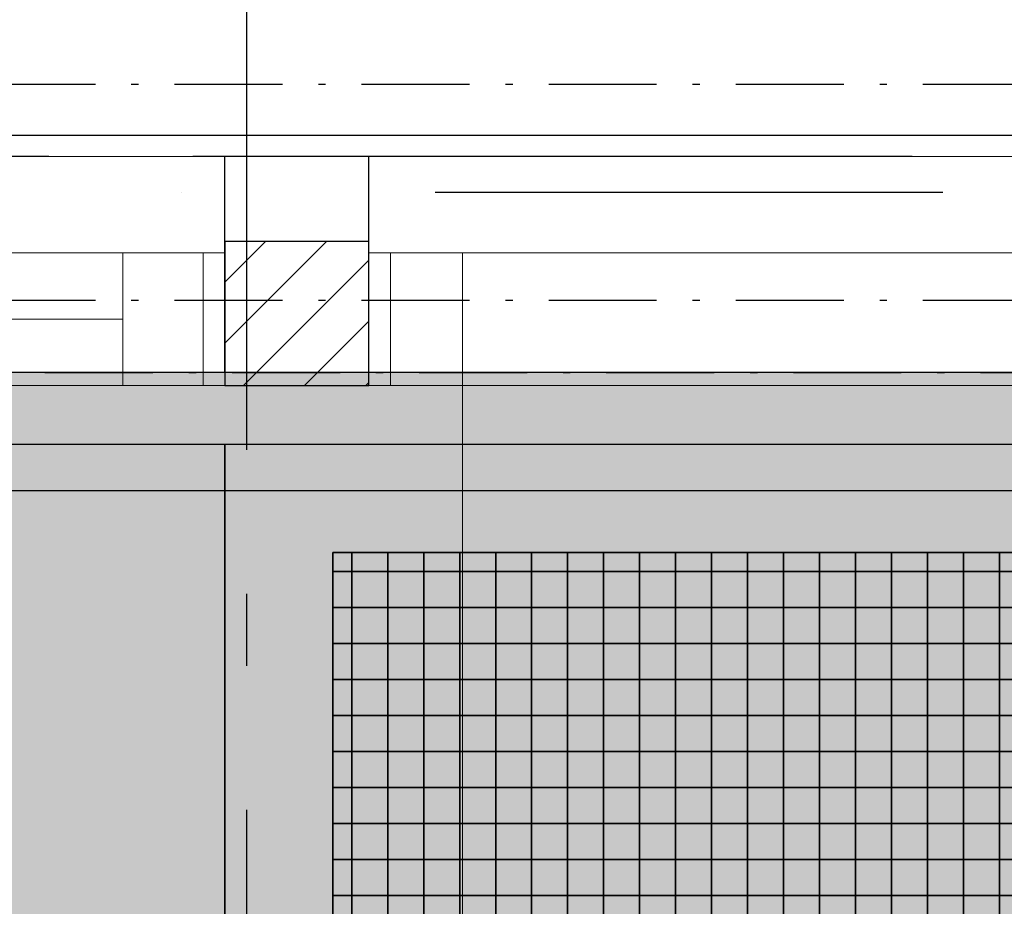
# Model space of a CAD drawing. Header units: millimetres. Extents: x -173281 to 144469, y -85977 to 83288.
# Tile 112 of 256: x -67631 to -66947, y -44333 to -43717. Entities that reach past the tile are written whole.
import ezdxf
from ezdxf.enums import TextEntityAlignment as Align

# ---------------------------------------------------------------- set-up
doc = ezdxf.new("R2010")
doc.units = ezdxf.units.MM
doc.header["$LTSCALE"] = 0.5
doc.header["$MEASUREMENT"] = 0
for name, pattern in [('Akselinje', [1500, 1000, -200, 100, -200]), ('Over snittplan', [260, 150, -50, 10, -50]), ('PLINE', [0]), ('Prikk & stiplet', [1340.555525, 705.555534, -352.777767, 0, -282.222223])]:
    doc.linetypes.add(name, pattern=pattern)
for name, color, linetype in [('216- Direkte fundamentering(Nye konstruksjoner)', 7, 'Continuous'), ('222- Søyler  (Skravur)(Nye konstruksjoner)', 7, 'Continuous'), ('222- Søyler (Nye konstruksjoner)', 7, 'Continuous'), ('223- Bjelker', 7, 'Continuous'), ('231- Bærende yttervegger', 7, 'Continuous'), ('231- Bærende yttervegger(Nye konstruksjoner)', 7, 'Continuous'), ('244- Vinduer_ dører_ foldevegger(Nye konstruksjoner)', 7, 'Continuous'), ('252- Gulv på grunn_ bunnplate', 7, 'Continuous'), ('252- Gulv på grunn_ bunnplate(Nye konstruksjoner)', 7, 'Continuous'), ('255- Gulvoverflate (Skravur)(Nye konstruksjoner)', 7, 'Continuous'), ('256- Faste himlinger og overflatebehandling(Nye konstruksjoner)', 7, 'Continuous'), ('82-- Modullinjer', 7, 'Continuous')]:
    doc.layers.add(name, color=color, linetype=linetype)
doc.layers.add('234- Vinduer_ dører_ porter(Nye konstruksjoner)', color=7, linetype='Continuous', lineweight=0)
doc.styles.add('GENERATED_STYLE_2', font='arial.ttf')

# ---------------------------------------------------------------- blocks, each defined once
blk = doc.blocks.new('*X32')
at = {"layer": '255- Gulvoverflate (Skravur)(Nye konstruksjoner)', "linetype": 'PLINE'}
for p, q in [((-67400, -44100), (-67400, -44086.93)), ((-67400, -44086.93), (-67400, -44100)), ((-67375, -44100), (-67375, -44086.93)), ((-67375, -44086.93), (-67375, -44100)), ((-67350, -44100), (-67350, -44086.93)), ((-67350, -44086.93), (-67350, -44100)), ((-67325, -44100), (-67325, -44086.93)), ((-67325, -44086.93), (-67325, -44100)), ((-67300, -44100), (-67300, -44086.93)), ((-67300, -44086.93), (-67300, -44100)), ((-67275, -44100), (-67275, -44086.93)), ((-67275, -44086.93), (-67275, -44100)), ((-67250, -44100), (-67250, -44086.93)), ((-67250, -44086.93), (-67250, -44100)), ((-67225, -44100), (-67225, -44086.93)), ((-67225, -44086.93), (-67225, -44100)), ((-67200, -44100), (-67200, -44086.93)), ((-67200, -44086.93), (-67200, -44100)), ((-67175, -44100), (-67175, -44086.93)), ((-67175, -44086.93), (-67175, -44100)), ((-67150, -44100), (-67150, -44086.93)), ((-67150, -44086.93), (-67150, -44100)), ((-67125, -44100), (-67125, -44086.93)), ((-67125, -44086.93), (-67125, -44100)), ((-67100, -44100), (-67100, -44086.93)), ((-67100, -44086.93), (-67100, -44100)), ((-67075, -44100), (-67075, -44086.93)), ((-67075, -44086.93), (-67075, -44100)), ((-67050, -44100), (-67050, -44086.93)), ((-67050, -44086.93), (-67050, -44100)), ((-67025, -44100), (-67025, -44086.93)), ((-67025, -44086.93), (-67025, -44100)), ((-67000, -44100), (-67000, -44086.93)), ((-67000, -44086.93), (-67000, -44100)), ((-66975, -44100), (-66975, -44086.93)), ((-66975, -44086.93), (-66975, -44100)), ((-66950, -44100), (-66950, -44086.93)), ((-66950, -44086.93), (-66950, -44100)), ((-67413.16, -44100), (-67400, -44100)), ((-67400, -44100), (-67413.16, -44100)), ((-67400, -44100), (-67375, -44100)), ((-67400, -44125), (-67400, -44100)), ((-67375, -44100), (-67400, -44100)), ((-67400, -44100), (-67400, -44125)), ((-67375, -44100), (-67350, -44100)), ((-67375, -44125), (-67375, -44100)), ((-67350, -44100), (-67375, -44100)), ((-67375, -44100), (-67375, -44125)), ((-67350, -44100), (-67325, -44100)), ((-67350, -44125), (-67350, -44100)), ((-67325, -44100), (-67350, -44100)), ((-67350, -44100), (-67350, -44125)), ((-67325, -44100), (-67300, -44100)), ((-67325, -44125), (-67325, -44100)), ((-67300, -44100), (-67325, -44100)), ((-67325, -44100), (-67325, -44125)), ((-67300, -44100), (-67275, -44100)), ((-67300, -44125), (-67300, -44100)), ((-67275, -44100), (-67300, -44100)), ((-67300, -44100), (-67300, -44125)), ((-67275, -44100), (-67250, -44100)), ((-67275, -44125), (-67275, -44100)), ((-67250, -44100), (-67275, -44100)), ((-67275, -44100), (-67275, -44125)), ((-67250, -44100), (-67225, -44100)), ((-67250, -44125), (-67250, -44100)), ((-67225, -44100), (-67250, -44100)), ((-67250, -44100), (-67250, -44125)), ((-67225, -44100), (-67200, -44100)), ((-67225, -44125), (-67225, -44100)), ((-67200, -44100), (-67225, -44100)), ((-67225, -44100), (-67225, -44125)), ((-67200, -44100), (-67175, -44100)), ((-67200, -44125), (-67200, -44100)), ((-67175, -44100), (-67200, -44100)), ((-67200, -44100), (-67200, -44125)), ((-67175, -44100), (-67150, -44100)), ((-67175, -44125), (-67175, -44100)), ((-67150, -44100), (-67175, -44100)), ((-67175, -44100), (-67175, -44125)), ((-67150, -44100), (-67125, -44100)), ((-67150, -44125), (-67150, -44100)), ((-67125, -44100), (-67150, -44100)), ((-67150, -44100), (-67150, -44125)), ((-67125, -44100), (-67100, -44100)), ((-67125, -44125), (-67125, -44100)), ((-67100, -44100), (-67125, -44100)), ((-67125, -44100), (-67125, -44125)), ((-67100, -44100), (-67075, -44100)), ((-67100, -44125), (-67100, -44100)), ((-67075, -44100), (-67100, -44100)), ((-67100, -44100), (-67100, -44125)), ((-67075, -44100), (-67050, -44100)), ((-67075, -44125), (-67075, -44100)), ((-67050, -44100), (-67075, -44100)), ((-67075, -44100), (-67075, -44125)), ((-67050, -44100), (-67025, -44100)), ((-67050, -44125), (-67050, -44100)), ((-67025, -44100), (-67050, -44100)), ((-67050, -44100), (-67050, -44125)), ((-67025, -44100), (-67000, -44100)), ((-67025, -44125), (-67025, -44100)), ((-67000, -44100), (-67025, -44100)), ((-67025, -44100), (-67025, -44125)), ((-67000, -44100), (-66975, -44100)), ((-67000, -44125), (-67000, -44100)), ((-66975, -44100), (-67000, -44100)), ((-67000, -44100), (-67000, -44125)), ((-66975, -44100), (-66950, -44100)), ((-66975, -44125), (-66975, -44100)), ((-66950, -44100), (-66975, -44100)), ((-66975, -44100), (-66975, -44125)), ((-66950, -44100), (-66925, -44100)), ((-66950, -44125), (-66950, -44100)), ((-66925, -44100), (-66950, -44100)), ((-66950, -44100), (-66950, -44125)), ((-67413.16, -44125), (-67400, -44125)), ((-67400, -44125), (-67413.16, -44125)), ((-67400, -44125), (-67375, -44125)), ((-67400, -44150), (-67400, -44125)), ((-67375, -44125), (-67400, -44125)), ((-67400, -44125), (-67400, -44150)), ((-67375, -44125), (-67350, -44125)), ((-67375, -44150), (-67375, -44125)), ((-67350, -44125), (-67375, -44125)), ((-67375, -44125), (-67375, -44150)), ((-67350, -44125), (-67325, -44125)), ((-67350, -44150), (-67350, -44125)), ((-67325, -44125), (-67350, -44125)), ((-67350, -44125), (-67350, -44150)), ((-67325, -44125), (-67300, -44125)), ((-67325, -44150), (-67325, -44125)), ((-67300, -44125), (-67325, -44125)), ((-67325, -44125), (-67325, -44150)), ((-67300, -44125), (-67275, -44125)), ((-67300, -44150), (-67300, -44125)), ((-67275, -44125), (-67300, -44125)), ((-67300, -44125), (-67300, -44150)), ((-67275, -44125), (-67250, -44125)), ((-67275, -44150), (-67275, -44125)), ((-67250, -44125), (-67275, -44125)), ((-67275, -44125), (-67275, -44150)), ((-67250, -44125), (-67225, -44125)), ((-67250, -44150), (-67250, -44125)), ((-67225, -44125), (-67250, -44125)), ((-67250, -44125), (-67250, -44150)), ((-67225, -44125), (-67200, -44125)), ((-67225, -44150), (-67225, -44125)), ((-67200, -44125), (-67225, -44125)), ((-67225, -44125), (-67225, -44150)), ((-67200, -44125), (-67175, -44125)), ((-67200, -44150), (-67200, -44125)), ((-67175, -44125), (-67200, -44125)), ((-67200, -44125), (-67200, -44150)), ((-67175, -44125), (-67150, -44125)), ((-67175, -44150), (-67175, -44125)), ((-67150, -44125), (-67175, -44125)), ((-67175, -44125), (-67175, -44150)), ((-67150, -44125), (-67125, -44125)), ((-67150, -44150), (-67150, -44125)), ((-67125, -44125), (-67150, -44125)), ((-67150, -44125), (-67150, -44150)), ((-67125, -44125), (-67100, -44125)), ((-67125, -44150), (-67125, -44125)), ((-67100, -44125), (-67125, -44125)), ((-67125, -44125), (-67125, -44150)), ((-67100, -44125), (-67075, -44125)), ((-67100, -44150), (-67100, -44125)), ((-67075, -44125), (-67100, -44125)), ((-67100, -44125), (-67100, -44150)), ((-67075, -44125), (-67050, -44125)), ((-67075, -44150), (-67075, -44125)), ((-67050, -44125), (-67075, -44125)), ((-67075, -44125), (-67075, -44150)), ((-67050, -44125), (-67025, -44125)), ((-67050, -44150), (-67050, -44125)), ((-67025, -44125), (-67050, -44125)), ((-67050, -44125), (-67050, -44150)), ((-67025, -44125), (-67000, -44125)), ((-67025, -44150), (-67025, -44125)), ((-67000, -44125), (-67025, -44125)), ((-67025, -44125), (-67025, -44150)), ((-67000, -44125), (-66975, -44125)), ((-67000, -44150), (-67000, -44125)), ((-66975, -44125), (-67000, -44125)), ((-67000, -44125), (-67000, -44150)), ((-66975, -44125), (-66950, -44125)), ((-66975, -44150), (-66975, -44125)), ((-66950, -44125), (-66975, -44125)), ((-66975, -44125), (-66975, -44150)), ((-66950, -44125), (-66925, -44125)), ((-66950, -44150), (-66950, -44125)), ((-66925, -44125), (-66950, -44125)), ((-66950, -44125), (-66950, -44150)), ((-67413.16, -44150), (-67400, -44150)), ((-67400, -44150), (-67413.16, -44150)), ((-67400, -44150), (-67375, -44150)), ((-67400, -44175), (-67400, -44150)), ((-67375, -44150), (-67400, -44150)), ((-67400, -44150), (-67400, -44175)), ((-67375, -44150), (-67350, -44150)), ((-67375, -44175), (-67375, -44150)), ((-67350, -44150), (-67375, -44150)), ((-67375, -44150), (-67375, -44175)), ((-67350, -44150), (-67325, -44150)), ((-67350, -44175), (-67350, -44150)), ((-67325, -44150), (-67350, -44150)), ((-67350, -44150), (-67350, -44175)), ((-67325, -44150), (-67300, -44150)), ((-67325, -44175), (-67325, -44150)), ((-67300, -44150), (-67325, -44150)), ((-67325, -44150), (-67325, -44175)), ((-67300, -44150), (-67275, -44150)), ((-67300, -44175), (-67300, -44150)), ((-67275, -44150), (-67300, -44150)), ((-67300, -44150), (-67300, -44175)), ((-67275, -44150), (-67250, -44150)), ((-67275, -44175), (-67275, -44150)), ((-67250, -44150), (-67275, -44150)), ((-67275, -44150), (-67275, -44175)), ((-67250, -44150), (-67225, -44150)), ((-67250, -44175), (-67250, -44150)), ((-67225, -44150), (-67250, -44150)), ((-67250, -44150), (-67250, -44175)), ((-67225, -44150), (-67200, -44150)), ((-67225, -44175), (-67225, -44150)), ((-67200, -44150), (-67225, -44150)), ((-67225, -44150), (-67225, -44175)), ((-67200, -44150), (-67175, -44150)), ((-67200, -44175), (-67200, -44150)), ((-67175, -44150), (-67200, -44150)), ((-67200, -44150), (-67200, -44175)), ((-67175, -44150), (-67150, -44150)), ((-67175, -44175), (-67175, -44150)), ((-67150, -44150), (-67175, -44150)), ((-67175, -44150), (-67175, -44175)), ((-67150, -44150), (-67125, -44150)), ((-67150, -44175), (-67150, -44150)), ((-67125, -44150), (-67150, -44150)), ((-67150, -44150), (-67150, -44175)), ((-67125, -44150), (-67100, -44150)), ((-67125, -44175), (-67125, -44150)), ((-67100, -44150), (-67125, -44150)), ((-67125, -44150), (-67125, -44175)), ((-67100, -44150), (-67075, -44150)), ((-67100, -44175), (-67100, -44150)), ((-67075, -44150), (-67100, -44150)), ((-67100, -44150), (-67100, -44175)), ((-67075, -44150), (-67050, -44150)), ((-67075, -44175), (-67075, -44150)), ((-67050, -44150), (-67075, -44150)), ((-67075, -44150), (-67075, -44175)), ((-67050, -44150), (-67025, -44150)), ((-67050, -44175), (-67050, -44150)), ((-67025, -44150), (-67050, -44150)), ((-67050, -44150), (-67050, -44175)), ((-67025, -44150), (-67000, -44150)), ((-67025, -44175), (-67025, -44150)), ((-67000, -44150), (-67025, -44150)), ((-67025, -44150), (-67025, -44175)), ((-67000, -44150), (-66975, -44150)), ((-67000, -44175), (-67000, -44150)), ((-66975, -44150), (-67000, -44150)), ((-67000, -44150), (-67000, -44175)), ((-66975, -44150), (-66950, -44150)), ((-66975, -44175), (-66975, -44150)), ((-66950, -44150), (-66975, -44150)), ((-66975, -44150), (-66975, -44175)), ((-66950, -44150), (-66925, -44150)), ((-66950, -44175), (-66950, -44150)), ((-66925, -44150), (-66950, -44150)), ((-66950, -44150), (-66950, -44175)), ((-67413.16, -44175), (-67400, -44175)), ((-67400, -44175), (-67413.16, -44175)), ((-67400, -44175), (-67375, -44175)), ((-67400, -44200), (-67400, -44175)), ((-67375, -44175), (-67400, -44175)), ((-67400, -44175), (-67400, -44200)), ((-67375, -44175), (-67350, -44175)), ((-67375, -44200), (-67375, -44175)), ((-67350, -44175), (-67375, -44175)), ((-67375, -44175), (-67375, -44200)), ((-67350, -44175), (-67325, -44175)), ((-67350, -44200), (-67350, -44175)), ((-67325, -44175), (-67350, -44175)), ((-67350, -44175), (-67350, -44200)), ((-67325, -44175), (-67300, -44175)), ((-67325, -44200), (-67325, -44175)), ((-67300, -44175), (-67325, -44175)), ((-67325, -44175), (-67325, -44200)), ((-67300, -44175), (-67275, -44175)), ((-67300, -44200), (-67300, -44175)), ((-67275, -44175), (-67300, -44175)), ((-67300, -44175), (-67300, -44200)), ((-67275, -44175), (-67250, -44175)), ((-67275, -44200), (-67275, -44175)), ((-67250, -44175), (-67275, -44175)), ((-67275, -44175), (-67275, -44200)), ((-67250, -44175), (-67225, -44175)), ((-67250, -44200), (-67250, -44175)), ((-67225, -44175), (-67250, -44175)), ((-67250, -44175), (-67250, -44200)), ((-67225, -44175), (-67200, -44175)), ((-67225, -44200), (-67225, -44175)), ((-67200, -44175), (-67225, -44175)), ((-67225, -44175), (-67225, -44200)), ((-67200, -44175), (-67175, -44175)), ((-67200, -44200), (-67200, -44175)), ((-67175, -44175), (-67200, -44175)), ((-67200, -44175), (-67200, -44200)), ((-67175, -44175), (-67150, -44175)), ((-67175, -44200), (-67175, -44175)), ((-67150, -44175), (-67175, -44175)), ((-67175, -44175), (-67175, -44200)), ((-67150, -44175), (-67125, -44175)), ((-67150, -44200), (-67150, -44175)), ((-67125, -44175), (-67150, -44175)), ((-67150, -44175), (-67150, -44200)), ((-67125, -44175), (-67100, -44175)), ((-67125, -44200), (-67125, -44175)), ((-67100, -44175), (-67125, -44175)), ((-67125, -44175), (-67125, -44200)), ((-67100, -44175), (-67075, -44175)), ((-67100, -44200), (-67100, -44175)), ((-67075, -44175), (-67100, -44175)), ((-67100, -44175), (-67100, -44200)), ((-67075, -44175), (-67050, -44175)), ((-67075, -44200), (-67075, -44175)), ((-67050, -44175), (-67075, -44175)), ((-67075, -44175), (-67075, -44200)), ((-67050, -44175), (-67025, -44175)), ((-67050, -44200), (-67050, -44175)), ((-67025, -44175), (-67050, -44175)), ((-67050, -44175), (-67050, -44200)), ((-67025, -44175), (-67000, -44175)), ((-67025, -44200), (-67025, -44175)), ((-67000, -44175), (-67025, -44175)), ((-67025, -44175), (-67025, -44200)), ((-67000, -44175), (-66975, -44175)), ((-67000, -44200), (-67000, -44175)), ((-66975, -44175), (-67000, -44175)), ((-67000, -44175), (-67000, -44200)), ((-66975, -44175), (-66950, -44175)), ((-66975, -44200), (-66975, -44175)), ((-66950, -44175), (-66975, -44175)), ((-66975, -44175), (-66975, -44200)), ((-66950, -44175), (-66925, -44175)), ((-66950, -44200), (-66950, -44175)), ((-66925, -44175), (-66950, -44175)), ((-66950, -44175), (-66950, -44200)), ((-67413.16, -44200), (-67400, -44200)), ((-67400, -44200), (-67413.16, -44200)), ((-67400, -44200), (-67375, -44200)), ((-67400, -44225), (-67400, -44200)), ((-67375, -44200), (-67400, -44200)), ((-67400, -44200), (-67400, -44225)), ((-67375, -44200), (-67350, -44200)), ((-67375, -44225), (-67375, -44200)), ((-67350, -44200), (-67375, -44200)), ((-67375, -44200), (-67375, -44225)), ((-67350, -44200), (-67325, -44200)), ((-67350, -44225), (-67350, -44200)), ((-67325, -44200), (-67350, -44200)), ((-67350, -44200), (-67350, -44225)), ((-67325, -44200), (-67300, -44200)), ((-67325, -44225), (-67325, -44200)), ((-67300, -44200), (-67325, -44200)), ((-67325, -44200), (-67325, -44225)), ((-67300, -44200), (-67275, -44200)), ((-67300, -44225), (-67300, -44200)), ((-67275, -44200), (-67300, -44200)), ((-67300, -44200), (-67300, -44225)), ((-67275, -44200), (-67250, -44200)), ((-67275, -44225), (-67275, -44200)), ((-67250, -44200), (-67275, -44200)), ((-67275, -44200), (-67275, -44225)), ((-67250, -44200), (-67225, -44200)), ((-67250, -44225), (-67250, -44200)), ((-67225, -44200), (-67250, -44200)), ((-67250, -44200), (-67250, -44225)), ((-67225, -44200), (-67200, -44200)), ((-67225, -44225), (-67225, -44200)), ((-67200, -44200), (-67225, -44200)), ((-67225, -44200), (-67225, -44225)), ((-67200, -44200), (-67175, -44200)), ((-67200, -44225), (-67200, -44200)), ((-67175, -44200), (-67200, -44200)), ((-67200, -44200), (-67200, -44225)), ((-67175, -44200), (-67150, -44200)), ((-67175, -44225), (-67175, -44200)), ((-67150, -44200), (-67175, -44200)), ((-67175, -44200), (-67175, -44225)), ((-67150, -44200), (-67125, -44200)), ((-67150, -44225), (-67150, -44200)), ((-67125, -44200), (-67150, -44200)), ((-67150, -44200), (-67150, -44225)), ((-67125, -44200), (-67100, -44200)), ((-67125, -44225), (-67125, -44200)), ((-67100, -44200), (-67125, -44200)), ((-67125, -44200), (-67125, -44225)), ((-67100, -44200), (-67075, -44200)), ((-67100, -44225), (-67100, -44200)), ((-67075, -44200), (-67100, -44200)), ((-67100, -44200), (-67100, -44225)), ((-67075, -44200), (-67050, -44200)), ((-67075, -44225), (-67075, -44200)), ((-67050, -44200), (-67075, -44200)), ((-67075, -44200), (-67075, -44225)), ((-67050, -44200), (-67025, -44200)), ((-67050, -44225), (-67050, -44200)), ((-67025, -44200), (-67050, -44200)), ((-67050, -44200), (-67050, -44225)), ((-67025, -44200), (-67000, -44200)), ((-67025, -44225), (-67025, -44200)), ((-67000, -44200), (-67025, -44200)), ((-67025, -44200), (-67025, -44225)), ((-67000, -44200), (-66975, -44200)), ((-67000, -44225), (-67000, -44200)), ((-66975, -44200), (-67000, -44200)), ((-67000, -44200), (-67000, -44225)), ((-66975, -44200), (-66950, -44200)), ((-66975, -44225), (-66975, -44200)), ((-66950, -44200), (-66975, -44200)), ((-66975, -44200), (-66975, -44225)), ((-66950, -44200), (-66925, -44200)), ((-66950, -44225), (-66950, -44200)), ((-66925, -44200), (-66950, -44200)), ((-66950, -44200), (-66950, -44225)), ((-67413.16, -44225), (-67400, -44225)), ((-67400, -44225), (-67413.16, -44225)), ((-67400, -44225), (-67375, -44225)), ((-67400, -44250), (-67400, -44225)), ((-67375, -44225), (-67400, -44225)), ((-67400, -44225), (-67400, -44250)), ((-67375, -44225), (-67350, -44225)), ((-67375, -44250), (-67375, -44225)), ((-67350, -44225), (-67375, -44225)), ((-67375, -44225), (-67375, -44250)), ((-67350, -44225), (-67325, -44225)), ((-67350, -44250), (-67350, -44225)), ((-67325, -44225), (-67350, -44225)), ((-67350, -44225), (-67350, -44250)), ((-67325, -44225), (-67300, -44225)), ((-67325, -44250), (-67325, -44225)), ((-67300, -44225), (-67325, -44225)), ((-67325, -44225), (-67325, -44250)), ((-67300, -44225), (-67275, -44225)), ((-67300, -44250), (-67300, -44225)), ((-67275, -44225), (-67300, -44225)), ((-67300, -44225), (-67300, -44250)), ((-67275, -44225), (-67250, -44225)), ((-67275, -44250), (-67275, -44225)), ((-67250, -44225), (-67275, -44225)), ((-67275, -44225), (-67275, -44250)), ((-67250, -44225), (-67225, -44225)), ((-67250, -44250), (-67250, -44225)), ((-67225, -44225), (-67250, -44225)), ((-67250, -44225), (-67250, -44250)), ((-67225, -44225), (-67200, -44225)), ((-67225, -44250), (-67225, -44225)), ((-67200, -44225), (-67225, -44225)), ((-67225, -44225), (-67225, -44250)), ((-67200, -44225), (-67175, -44225)), ((-67200, -44250), (-67200, -44225)), ((-67175, -44225), (-67200, -44225)), ((-67200, -44225), (-67200, -44250)), ((-67175, -44225), (-67150, -44225)), ((-67175, -44250), (-67175, -44225)), ((-67150, -44225), (-67175, -44225)), ((-67175, -44225), (-67175, -44250)), ((-67150, -44225), (-67125, -44225)), ((-67150, -44250), (-67150, -44225)), ((-67125, -44225), (-67150, -44225)), ((-67150, -44225), (-67150, -44250)), ((-67125, -44225), (-67100, -44225)), ((-67125, -44250), (-67125, -44225)), ((-67100, -44225), (-67125, -44225)), ((-67125, -44225), (-67125, -44250)), ((-67100, -44225), (-67075, -44225)), ((-67100, -44250), (-67100, -44225)), ((-67075, -44225), (-67100, -44225)), ((-67100, -44225), (-67100, -44250)), ((-67075, -44225), (-67050, -44225)), ((-67075, -44250), (-67075, -44225)), ((-67050, -44225), (-67075, -44225)), ((-67075, -44225), (-67075, -44250)), ((-67050, -44225), (-67025, -44225)), ((-67050, -44250), (-67050, -44225)), ((-67025, -44225), (-67050, -44225)), ((-67050, -44225), (-67050, -44250)), ((-67025, -44225), (-67000, -44225)), ((-67025, -44250), (-67025, -44225)), ((-67000, -44225), (-67025, -44225)), ((-67025, -44225), (-67025, -44250)), ((-67000, -44225), (-66975, -44225)), ((-67000, -44250), (-67000, -44225)), ((-66975, -44225), (-67000, -44225)), ((-67000, -44225), (-67000, -44250)), ((-66975, -44225), (-66950, -44225)), ((-66975, -44250), (-66975, -44225)), ((-66950, -44225), (-66975, -44225)), ((-66975, -44225), (-66975, -44250)), ((-66950, -44225), (-66925, -44225)), ((-66950, -44250), (-66950, -44225)), ((-66925, -44225), (-66950, -44225)), ((-66950, -44225), (-66950, -44250)), ((-67413.16, -44250), (-67400, -44250)), ((-67400, -44250), (-67413.16, -44250)), ((-67400, -44250), (-67375, -44250)), ((-67400, -44275), (-67400, -44250)), ((-67375, -44250), (-67400, -44250)), ((-67400, -44250), (-67400, -44275)), ((-67375, -44250), (-67350, -44250)), ((-67375, -44275), (-67375, -44250)), ((-67350, -44250), (-67375, -44250)), ((-67375, -44250), (-67375, -44275)), ((-67350, -44250), (-67325, -44250)), ((-67350, -44275), (-67350, -44250)), ((-67325, -44250), (-67350, -44250)), ((-67350, -44250), (-67350, -44275)), ((-67325, -44250), (-67300, -44250)), ((-67325, -44275), (-67325, -44250)), ((-67300, -44250), (-67325, -44250)), ((-67325, -44250), (-67325, -44275)), ((-67300, -44250), (-67275, -44250)), ((-67300, -44275), (-67300, -44250)), ((-67275, -44250), (-67300, -44250)), ((-67300, -44250), (-67300, -44275)), ((-67275, -44250), (-67250, -44250)), ((-67275, -44275), (-67275, -44250)), ((-67250, -44250), (-67275, -44250)), ((-67275, -44250), (-67275, -44275)), ((-67250, -44250), (-67225, -44250)), ((-67250, -44275), (-67250, -44250)), ((-67225, -44250), (-67250, -44250)), ((-67250, -44250), (-67250, -44275)), ((-67225, -44250), (-67200, -44250)), ((-67225, -44275), (-67225, -44250)), ((-67200, -44250), (-67225, -44250)), ((-67225, -44250), (-67225, -44275)), ((-67200, -44250), (-67175, -44250)), ((-67200, -44275), (-67200, -44250)), ((-67175, -44250), (-67200, -44250)), ((-67200, -44250), (-67200, -44275)), ((-67175, -44250), (-67150, -44250)), ((-67175, -44275), (-67175, -44250)), ((-67150, -44250), (-67175, -44250)), ((-67175, -44250), (-67175, -44275)), ((-67150, -44250), (-67125, -44250)), ((-67150, -44275), (-67150, -44250)), ((-67125, -44250), (-67150, -44250)), ((-67150, -44250), (-67150, -44275)), ((-67125, -44250), (-67100, -44250)), ((-67125, -44275), (-67125, -44250)), ((-67100, -44250), (-67125, -44250)), ((-67125, -44250), (-67125, -44275)), ((-67100, -44250), (-67075, -44250)), ((-67100, -44275), (-67100, -44250)), ((-67075, -44250), (-67100, -44250)), ((-67100, -44250), (-67100, -44275)), ((-67075, -44250), (-67050, -44250)), ((-67075, -44275), (-67075, -44250)), ((-67050, -44250), (-67075, -44250)), ((-67075, -44250), (-67075, -44275)), ((-67050, -44250), (-67025, -44250)), ((-67050, -44275), (-67050, -44250)), ((-67025, -44250), (-67050, -44250)), ((-67050, -44250), (-67050, -44275)), ((-67025, -44250), (-67000, -44250)), ((-67025, -44275), (-67025, -44250)), ((-67000, -44250), (-67025, -44250)), ((-67025, -44250), (-67025, -44275)), ((-67000, -44250), (-66975, -44250)), ((-67000, -44275), (-67000, -44250)), ((-66975, -44250), (-67000, -44250)), ((-67000, -44250), (-67000, -44275)), ((-66975, -44250), (-66950, -44250)), ((-66975, -44275), (-66975, -44250)), ((-66950, -44250), (-66975, -44250)), ((-66975, -44250), (-66975, -44275)), ((-66950, -44250), (-66925, -44250)), ((-66950, -44275), (-66950, -44250)), ((-66925, -44250), (-66950, -44250)), ((-66950, -44250), (-66950, -44275)), ((-67413.16, -44275), (-67400, -44275)), ((-67400, -44275), (-67413.16, -44275)), ((-67400, -44275), (-67375, -44275)), ((-67400, -44300), (-67400, -44275)), ((-67375, -44275), (-67400, -44275)), ((-67400, -44275), (-67400, -44300)), ((-67375, -44275), (-67350, -44275)), ((-67375, -44300), (-67375, -44275)), ((-67350, -44275), (-67375, -44275)), ((-67375, -44275), (-67375, -44300)), ((-67350, -44275), (-67325, -44275)), ((-67350, -44300), (-67350, -44275)), ((-67325, -44275), (-67350, -44275)), ((-67350, -44275), (-67350, -44300)), ((-67325, -44275), (-67300, -44275)), ((-67325, -44300), (-67325, -44275)), ((-67300, -44275), (-67325, -44275)), ((-67325, -44275), (-67325, -44300)), ((-67300, -44275), (-67275, -44275)), ((-67300, -44300), (-67300, -44275)), ((-67275, -44275), (-67300, -44275)), ((-67300, -44275), (-67300, -44300)), ((-67275, -44275), (-67250, -44275)), ((-67275, -44300), (-67275, -44275)), ((-67250, -44275), (-67275, -44275)), ((-67275, -44275), (-67275, -44300)), ((-67250, -44275), (-67225, -44275)), ((-67250, -44300), (-67250, -44275)), ((-67225, -44275), (-67250, -44275)), ((-67250, -44275), (-67250, -44300)), ((-67225, -44275), (-67200, -44275)), ((-67225, -44300), (-67225, -44275)), ((-67200, -44275), (-67225, -44275)), ((-67225, -44275), (-67225, -44300)), ((-67200, -44275), (-67175, -44275)), ((-67200, -44300), (-67200, -44275)), ((-67175, -44275), (-67200, -44275)), ((-67200, -44275), (-67200, -44300)), ((-67175, -44275), (-67150, -44275)), ((-67175, -44300), (-67175, -44275)), ((-67150, -44275), (-67175, -44275)), ((-67175, -44275), (-67175, -44300)), ((-67150, -44275), (-67125, -44275)), ((-67150, -44300), (-67150, -44275)), ((-67125, -44275), (-67150, -44275)), ((-67150, -44275), (-67150, -44300)), ((-67125, -44275), (-67100, -44275)), ((-67125, -44300), (-67125, -44275)), ((-67100, -44275), (-67125, -44275)), ((-67125, -44275), (-67125, -44300)), ((-67100, -44275), (-67075, -44275)), ((-67100, -44300), (-67100, -44275)), ((-67075, -44275), (-67100, -44275)), ((-67100, -44275), (-67100, -44300)), ((-67075, -44275), (-67050, -44275)), ((-67075, -44300), (-67075, -44275)), ((-67050, -44275), (-67075, -44275)), ((-67075, -44275), (-67075, -44300)), ((-67050, -44275), (-67025, -44275)), ((-67050, -44300), (-67050, -44275)), ((-67025, -44275), (-67050, -44275)), ((-67050, -44275), (-67050, -44300)), ((-67025, -44275), (-67000, -44275)), ((-67025, -44300), (-67025, -44275)), ((-67000, -44275), (-67025, -44275)), ((-67025, -44275), (-67025, -44300)), ((-67000, -44275), (-66975, -44275)), ((-67000, -44300), (-67000, -44275)), ((-66975, -44275), (-67000, -44275)), ((-67000, -44275), (-67000, -44300)), ((-66975, -44275), (-66950, -44275)), ((-66975, -44300), (-66975, -44275)), ((-66950, -44275), (-66975, -44275)), ((-66975, -44275), (-66975, -44300)), ((-66950, -44275), (-66925, -44275)), ((-66950, -44300), (-66950, -44275)), ((-66925, -44275), (-66950, -44275)), ((-66950, -44275), (-66950, -44300)), ((-67413.16, -44300), (-67400, -44300)), ((-67400, -44300), (-67413.16, -44300)), ((-67400, -44300), (-67375, -44300)), ((-67400, -44325), (-67400, -44300)), ((-67375, -44300), (-67400, -44300)), ((-67400, -44300), (-67400, -44325)), ((-67375, -44300), (-67350, -44300)), ((-67375, -44325), (-67375, -44300)), ((-67350, -44300), (-67375, -44300)), ((-67375, -44300), (-67375, -44325)), ((-67350, -44300), (-67325, -44300)), ((-67350, -44325), (-67350, -44300)), ((-67325, -44300), (-67350, -44300)), ((-67350, -44300), (-67350, -44325)), ((-67325, -44300), (-67300, -44300)), ((-67325, -44325), (-67325, -44300)), ((-67300, -44300), (-67325, -44300)), ((-67325, -44300), (-67325, -44325)), ((-67300, -44300), (-67275, -44300)), ((-67300, -44325), (-67300, -44300)), ((-67275, -44300), (-67300, -44300)), ((-67300, -44300), (-67300, -44325)), ((-67275, -44300), (-67250, -44300)), ((-67275, -44325), (-67275, -44300)), ((-67250, -44300), (-67275, -44300)), ((-67275, -44300), (-67275, -44325)), ((-67250, -44300), (-67225, -44300)), ((-67250, -44325), (-67250, -44300)), ((-67225, -44300), (-67250, -44300)), ((-67250, -44300), (-67250, -44325)), ((-67225, -44300), (-67200, -44300)), ((-67225, -44325), (-67225, -44300)), ((-67200, -44300), (-67225, -44300)), ((-67225, -44300), (-67225, -44325)), ((-67200, -44300), (-67175, -44300)), ((-67200, -44325), (-67200, -44300)), ((-67175, -44300), (-67200, -44300)), ((-67200, -44300), (-67200, -44325)), ((-67175, -44300), (-67150, -44300)), ((-67175, -44325), (-67175, -44300)), ((-67150, -44300), (-67175, -44300)), ((-67175, -44300), (-67175, -44325)), ((-67150, -44300), (-67125, -44300)), ((-67150, -44325), (-67150, -44300)), ((-67125, -44300), (-67150, -44300)), ((-67150, -44300), (-67150, -44325)), ((-67125, -44300), (-67100, -44300)), ((-67125, -44325), (-67125, -44300)), ((-67100, -44300), (-67125, -44300)), ((-67125, -44300), (-67125, -44325)), ((-67100, -44300), (-67075, -44300)), ((-67100, -44325), (-67100, -44300)), ((-67075, -44300), (-67100, -44300)), ((-67100, -44300), (-67100, -44325)), ((-67075, -44300), (-67050, -44300)), ((-67075, -44325), (-67075, -44300)), ((-67050, -44300), (-67075, -44300)), ((-67075, -44300), (-67075, -44325)), ((-67050, -44300), (-67025, -44300)), ((-67050, -44325), (-67050, -44300)), ((-67025, -44300), (-67050, -44300)), ((-67050, -44300), (-67050, -44325)), ((-67025, -44300), (-67000, -44300)), ((-67025, -44325), (-67025, -44300)), ((-67000, -44300), (-67025, -44300)), ((-67025, -44300), (-67025, -44325)), ((-67000, -44300), (-66975, -44300)), ((-67000, -44325), (-67000, -44300)), ((-66975, -44300), (-67000, -44300)), ((-67000, -44300), (-67000, -44325)), ((-66975, -44300), (-66950, -44300)), ((-66975, -44325), (-66975, -44300)), ((-66950, -44300), (-66975, -44300)), ((-66975, -44300), (-66975, -44325)), ((-66950, -44300), (-66925, -44300)), ((-66950, -44325), (-66950, -44300)), ((-66925, -44300), (-66950, -44300)), ((-66950, -44300), (-66950, -44325)), ((-67413.16, -44325), (-67400, -44325)), ((-67400, -44325), (-67413.16, -44325)), ((-67400, -44325), (-67375, -44325)), ((-67400, -44350), (-67400, -44325)), ((-67375, -44325), (-67400, -44325)), ((-67400, -44325), (-67400, -44350)), ((-67375, -44325), (-67350, -44325)), ((-67375, -44350), (-67375, -44325)), ((-67350, -44325), (-67375, -44325)), ((-67375, -44325), (-67375, -44350)), ((-67350, -44325), (-67325, -44325)), ((-67350, -44350), (-67350, -44325)), ((-67325, -44325), (-67350, -44325)), ((-67350, -44325), (-67350, -44350)), ((-67325, -44325), (-67300, -44325)), ((-67325, -44350), (-67325, -44325)), ((-67300, -44325), (-67325, -44325)), ((-67325, -44325), (-67325, -44350)), ((-67300, -44325), (-67275, -44325)), ((-67300, -44350), (-67300, -44325)), ((-67275, -44325), (-67300, -44325)), ((-67300, -44325), (-67300, -44350)), ((-67275, -44325), (-67250, -44325)), ((-67275, -44350), (-67275, -44325)), ((-67250, -44325), (-67275, -44325)), ((-67275, -44325), (-67275, -44350)), ((-67250, -44325), (-67225, -44325)), ((-67250, -44350), (-67250, -44325)), ((-67225, -44325), (-67250, -44325)), ((-67250, -44325), (-67250, -44350)), ((-67225, -44325), (-67200, -44325)), ((-67225, -44350), (-67225, -44325)), ((-67200, -44325), (-67225, -44325)), ((-67225, -44325), (-67225, -44350)), ((-67200, -44325), (-67175, -44325)), ((-67200, -44350), (-67200, -44325)), ((-67175, -44325), (-67200, -44325)), ((-67200, -44325), (-67200, -44350)), ((-67175, -44325), (-67150, -44325)), ((-67175, -44350), (-67175, -44325)), ((-67150, -44325), (-67175, -44325)), ((-67175, -44325), (-67175, -44350)), ((-67150, -44325), (-67125, -44325)), ((-67150, -44350), (-67150, -44325)), ((-67125, -44325), (-67150, -44325)), ((-67150, -44325), (-67150, -44350)), ((-67125, -44325), (-67100, -44325)), ((-67125, -44350), (-67125, -44325)), ((-67100, -44325), (-67125, -44325)), ((-67125, -44325), (-67125, -44350)), ((-67100, -44325), (-67075, -44325)), ((-67100, -44350), (-67100, -44325)), ((-67075, -44325), (-67100, -44325)), ((-67100, -44325), (-67100, -44350)), ((-67075, -44325), (-67050, -44325)), ((-67075, -44350), (-67075, -44325)), ((-67050, -44325), (-67075, -44325)), ((-67075, -44325), (-67075, -44350)), ((-67050, -44325), (-67025, -44325)), ((-67050, -44350), (-67050, -44325)), ((-67025, -44325), (-67050, -44325)), ((-67050, -44325), (-67050, -44350)), ((-67025, -44325), (-67000, -44325)), ((-67025, -44350), (-67025, -44325)), ((-67000, -44325), (-67025, -44325)), ((-67025, -44325), (-67025, -44350)), ((-67000, -44325), (-66975, -44325)), ((-67000, -44350), (-67000, -44325)), ((-66975, -44325), (-67000, -44325)), ((-67000, -44325), (-67000, -44350)), ((-66975, -44325), (-66950, -44325)), ((-66975, -44350), (-66975, -44325)), ((-66950, -44325), (-66975, -44325)), ((-66975, -44325), (-66975, -44350)), ((-66950, -44325), (-66925, -44325)), ((-66950, -44350), (-66950, -44325)), ((-66925, -44325), (-66950, -44325)), ((-66950, -44325), (-66950, -44350))]:
    blk.add_line(p, q, dxfattribs=at)
blk = doc.blocks.new('Vindu[40]')
at = {"layer": '234- Vinduer_ dører_ porter(Nye konstruksjoner)', "linetype": 'PLINE'}
for p, q in [((-67488.16, -43811.93), (-68508.16, -43811.93)), ((-68437.16, -43878.93), (-67559.16, -43878.93)), ((-67559.16, -43970.93), (-67559.16, -43878.93)), ((-67559.16, -43878.93), (-67503.16, -43878.93)), ((-67503.16, -43878.93), (-67488.16, -43878.93)), ((-67503.16, -43878.93), (-67503.16, -43970.93)), ((-67559.16, -43924.93), (-68437.16, -43924.93)), ((-67488.16, -43961.93), (-68508.16, -43961.93)), ((-67559.16, -43970.93), (-68437.16, -43970.93)), ((-67503.16, -43970.93), (-67559.16, -43970.93)), ((-67488.16, -43970.93), (-67503.16, -43970.93))]:
    blk.add_line(p, q, dxfattribs=at)
at = {"layer": '244- Vinduer_ dører_ foldevegger(Nye konstruksjoner)', "linetype": 'PLINE'}
for p, q in [((-67488.16, -43878.93), (-67488.16, -43811.93)), ((-67488.16, -43961.93), (-67488.16, -43878.93)), ((-67488.16, -43961.93), (-67488.16, -43878.93))]:
    blk.add_line(p, q, dxfattribs=at)
blk = doc.blocks.new('Dør tofløyet[26]')
at = {"layer": '234- Vinduer_ dører_ porter(Nye konstruksjoner)', "linetype": 'PLINE'}
for p, q in [((-65868.16, -43811.93), (-67388.16, -43811.93)), ((-67373.16, -43878.93), (-67388.16, -43878.93)), ((-67388.16, -43970.93), (-67388.16, -43878.93)), ((-67323.16, -43878.93), (-67373.16, -43878.93)), ((-67373.16, -43878.93), (-67373.16, -43970.93)), ((-67323.16, -43878.93), (-65933.16, -43878.93)), ((-67323.16, -43970.93), (-67323.16, -43878.93)), ((-65868.16, -43961.93), (-67388.16, -43961.93)), ((-67373.16, -43970.93), (-67388.16, -43970.93)), ((-67373.16, -43970.93), (-67323.16, -43970.93)), ((-65933.16, -43970.93), (-67323.16, -43970.93)), ((-67323.16, -43970.93), (-67323.16, -44938.93))]:
    blk.add_line(p, q, dxfattribs=at)
blk.add_arc((-67323.16, -43970.93), 968, 270, 0, dxfattribs=at)
at = {"layer": '244- Vinduer_ dører_ foldevegger(Nye konstruksjoner)', "linetype": 'PLINE'}
for p, q in [((-67388.16, -43878.93), (-67388.16, -43811.93)), ((-67388.16, -43961.93), (-67388.16, -43878.93)), ((-67388.16, -43961.93), (-67388.16, -43878.93))]:
    blk.add_line(p, q, dxfattribs=at)
blk = doc.blocks.new('Standard grid marker[192]', base_point=(20939.46, -43811.93))
at = {"layer": '82-- Modullinjer', "linetype": 'Akselinje'}
blk.add_line((20739.46, -43811.93), (-81321.28, -43811.93), dxfattribs=at)
at = {"layer": '82-- Modullinjer', "style": 'GENERATED_STYLE_2'}
for tag, p in [('AC_MarkerText_1_0', (21061.96, -43851.93)), ('AC_MarkerText_1_1', (-81898.78, -43851.93))]:
    blk.add_attdef(tag, text='', height=175, rotation=90, dxfattribs=at).set_placement(p, align=Align.TOP_CENTER)
blk = doc.blocks.new('Standard grid marker[268]', base_point=(-67473.16, 26434.41))
at = {"layer": '82-- Modullinjer', "linetype": 'Akselinje'}
blk.add_line((-67473.16, 26234.41), (-67473.16, -50374.43), dxfattribs=at)
at = {"layer": '82-- Modullinjer', "style": 'GENERATED_STYLE_2'}
for tag, p in [('AC_MarkerText_1_0', (-67600.66, 26644.41)), ('AC_MarkerText_1_1', (-67600.66, -50864.43))]:
    blk.add_attdef(tag, text='', height=175, rotation=90, dxfattribs=at).set_placement(p, align=Align.TOP_CENTER)

msp = doc.modelspace()

# ---------------------------------------------------------------- hatches: boundary and pattern name
at = {"layer": '222- Søyler  (Skravur)(Nye konstruksjoner)', "linetype": 'Continuous'}
h = msp.add_hatch(dxfattribs=at)
h.set_pattern_fill('Skrålinjer_1', color=256, style=0, pattern_type=2)
h.set_pattern_definition([(45, (0, 0), (-21.213203, 21.213203), [])])
h.paths.add_polyline_path([(-67388.16, -43870.93), (-67488.16, -43870.93), (-67488.16, -43970.93), (-67388.16, -43970.93)])
at = {"layer": '256- Faste himlinger og overflatebehandling(Nye konstruksjoner)', "linetype": 'Continuous'}
msp.add_hatch(color=256, dxfattribs=at).paths.add_polyline_path([(-77573.16, -45166.93), (-76163.16, -45166.93), (-76163.16, -46156.93), (-69793.16, -46156.93), (-66143.16, -46186.93), (-60353.16, -46186.93), (-60353.16, -43186.93), (-59123.16, -43186.93), (-59123.16, -36146.93), (-60353.16, -36146.93), (-60353.16, -12056.93), (-61323.16, -12056.93), (-61323.16, -14921.93), (-61193.16, -14921.93), (-61193.16, -15296.93), (-61378.16, -15296.93), (-61378.16, -25536.93), (-61193.16, -25536.93), (-61193.16, -25911.93), (-61323.16, -25911.93), (-61323.16, -37221.93), (-60173.16, -37221.93), (-60173.16, -42061.93), (-61323.16, -42061.93), (-61323.16, -43961.93), (-70863.16, -43961.93), (-70863.16, -45161.93), (-75178.16, -45161.93), (-75178.16, -43961.93), (-76398.16, -43961.93), (-76398.16, -44096.93), (-76683.16, -44096.93), (-76683.16, -39207.93), (-77573.16, -39207.93)])

# ---------------------------------------------------------------- linework, layer by layer
at = {"layer": '216- Direkte fundamentering(Nye konstruksjoner)', "linetype": 'PLINE', "flags": 128}
for points in [[(-67488.16, -44011.93), (-67488.16, -44086.93)], [(-65913.16, -44011.93), (-67488.16, -44011.93)], [(-67488.16, -44086.93), (-67488.16, -45086.93)], [(-67413.16, -44086.93), (-65913.16, -44086.93)], [(-67413.16, -45086.93), (-67413.16, -44086.93)]]:
    msp.add_lwpolyline(points, dxfattribs=at)
at = {"layer": '222- Søyler (Nye konstruksjoner)', "linetype": 'PLINE', "flags": 128}
msp.add_lwpolyline([(-67388.16, -43870.93), (-67488.16, -43870.93), (-67488.16, -43970.93), (-67388.16, -43970.93)], close=True, dxfattribs=at)
at = {"layer": '223- Bjelker', "linetype": 'Over snittplan'}
for p, q in [((-64978.16, -43761.93), (-76548.16, -43761.93)), ((-64978.16, -43911.93), (-76548.16, -43911.93))]:
    msp.add_line(p, q, dxfattribs=at)
at = {"layer": '223- Bjelker', "linetype": 'Prikk & stiplet'}
msp.add_line((-64978.16, -43836.93), (-76548.16, -43836.93), dxfattribs=at)
at = {"layer": '231- Bærende yttervegger', "linetype": 'Over snittplan', "flags": 128}
for points in [[(-64978.16, -43911.93), (-70863.16, -43911.93)], [(-70863.16, -43961.93), (-64978.16, -43961.93)]]:
    msp.add_lwpolyline(points, dxfattribs=at)
at = {"layer": '231- Bærende yttervegger(Nye konstruksjoner)', "linetype": 'PLINE', "flags": 128}
msp.add_lwpolyline([(-68508.16, -44043.93), (-65868.16, -44043.93)], dxfattribs=at)
at = {"layer": '252- Gulv på grunn_ bunnplate', "linetype": 'PLINE', "flags": 128}
msp.add_lwpolyline([(-77653.66, -28236.43), (-76468.16, -28236.43), (-76468.16, -25956.93), (-68648.16, -25956.93), (-68648.16, -14971.93), (-68648.16, -14846.93), (-70768.16, -14846.93), (-70768.16, -11941.93), (-75053.66, -11941.93), (-75053.66, 2273.07), (-74818.16, 2273.07), (-74818.16, 4673.07), (-63042.66, 4673.07), (-63042.66, 2373.07), (-61492.66, 2373.07), (-61492.66, -15001.93), (-65023.16, -15001.93), (-65023.16, -14971.93), (-65037.66, -14971.93), (-65037.66, -25831.93), (-61478.16, -25831.93), (-61478.16, -37386.43), (-60337.66, -37386.43), (-60337.66, -41897.43), (-61487.66, -41897.43), (-61487.66, -43697.43), (-63278.16, -43697.43), (-63278.16, -41936.93), (-63428.16, -41936.93), (-63428.16, -43701.93), (-65168.16, -43701.93), (-65168.16, -43797.43), (-71027.66, -43797.43), (-71027.66, -44997.43), (-75013.66, -44997.43), (-75013.66, -43797.43), (-76238.16, -43797.43), (-76238.16, -38801.93), (-77653.66, -38801.93)], close=True, dxfattribs=at)
at = {"layer": '252- Gulv på grunn_ bunnplate(Nye konstruksjoner)', "linetype": 'PLINE', "flags": 128}
msp.add_lwpolyline([(-67488.16, -44011.93), (-68518.16, -44011.93), (-68518.16, -44146.93), (-70223.16, -44146.93), (-70223.16, -46446.93), (-64938.16, -46446.93), (-64938.16, -44011.93), (-65838.16, -44011.93), (-65838.16, -45161.93), (-67488.16, -45161.93)], close=True, dxfattribs=at)
at = {"layer": '255- Gulvoverflate (Skravur)(Nye konstruksjoner)', "linetype": 'PLINE', "flags": 128}
msp.add_lwpolyline([(-67413.16, -45086.93), (-65913.16, -45086.93), (-65913.16, -44086.93), (-67413.16, -44086.93)], close=True, dxfattribs=at)
at = {"layer": '256- Faste himlinger og overflatebehandling(Nye konstruksjoner)', "linetype": 'Over snittplan', "flags": 128}
msp.add_lwpolyline([(-77573.16, -45166.93), (-76163.16, -45166.93), (-76163.16, -46156.93), (-69793.16, -46156.93), (-66143.16, -46186.93), (-60353.16, -46186.93), (-60353.16, -43186.93), (-59123.16, -43186.93), (-59123.16, -36146.93), (-60353.16, -36146.93), (-60353.16, -12056.93), (-61323.16, -12056.93), (-61323.16, -14921.93), (-61193.16, -14921.93), (-61193.16, -15296.93), (-61378.16, -15296.93), (-61378.16, -25536.93), (-61193.16, -25536.93), (-61193.16, -25911.93), (-61323.16, -25911.93), (-61323.16, -37221.93), (-60173.16, -37221.93), (-60173.16, -42061.93), (-61323.16, -42061.93), (-61323.16, -43961.93), (-70863.16, -43961.93), (-70863.16, -45161.93), (-75178.16, -45161.93), (-75178.16, -43961.93), (-76398.16, -43961.93), (-76398.16, -44096.93), (-76683.16, -44096.93), (-76683.16, -39207.93), (-77573.16, -39207.93)], close=True, dxfattribs=at)
at = {"layer": '256- Faste himlinger og overflatebehandling(Nye konstruksjoner)', "linetype": 'PLINE', "flags": 128}
msp.add_lwpolyline([(-77573.16, -45166.93), (-76163.16, -45166.93), (-76163.16, -46156.93), (-69793.16, -46156.93), (-66143.16, -46186.93), (-60353.16, -46186.93), (-60353.16, -43186.93), (-59123.16, -43186.93), (-59123.16, -36146.93), (-60353.16, -36146.93), (-60353.16, -12056.93), (-61323.16, -12056.93), (-61323.16, -14921.93), (-61193.16, -14921.93), (-61193.16, -15296.93), (-61378.16, -15296.93), (-61378.16, -25536.93), (-61193.16, -25536.93), (-61193.16, -25911.93), (-61323.16, -25911.93), (-61323.16, -37221.93), (-60173.16, -37221.93), (-60173.16, -42061.93), (-61323.16, -42061.93), (-61323.16, -43961.93), (-70863.16, -43961.93), (-70863.16, -45161.93), (-75178.16, -45161.93), (-75178.16, -43961.93), (-76398.16, -43961.93), (-76398.16, -44096.93), (-76683.16, -44096.93), (-76683.16, -39207.93), (-77573.16, -39207.93)], close=True, dxfattribs=at)

# ---------------------------------------------------------------- block references
at = {"layer": '244- Vinduer_ dører_ foldevegger(Nye konstruksjoner)', "linetype": 'PLINE'}
for name in ['Vindu[40]', 'Dør tofløyet[26]']:
    msp.add_blockref(name, (0, 0), dxfattribs=at)
at = {"layer": '255- Gulvoverflate (Skravur)(Nye konstruksjoner)', "linetype": 'PLINE'}
msp.add_blockref('*X32', (0, 0), dxfattribs=at)
at = {"layer": '82-- Modullinjer', "linetype": 'PLINE'}
for name, p in [('Standard grid marker[268]', (-67473.16, 26434.41)), ('Standard grid marker[192]', (20939.46, -43811.93))]:
    msp.add_blockref(name, p, dxfattribs=at)

doc.saveas('drawing.dxf')
